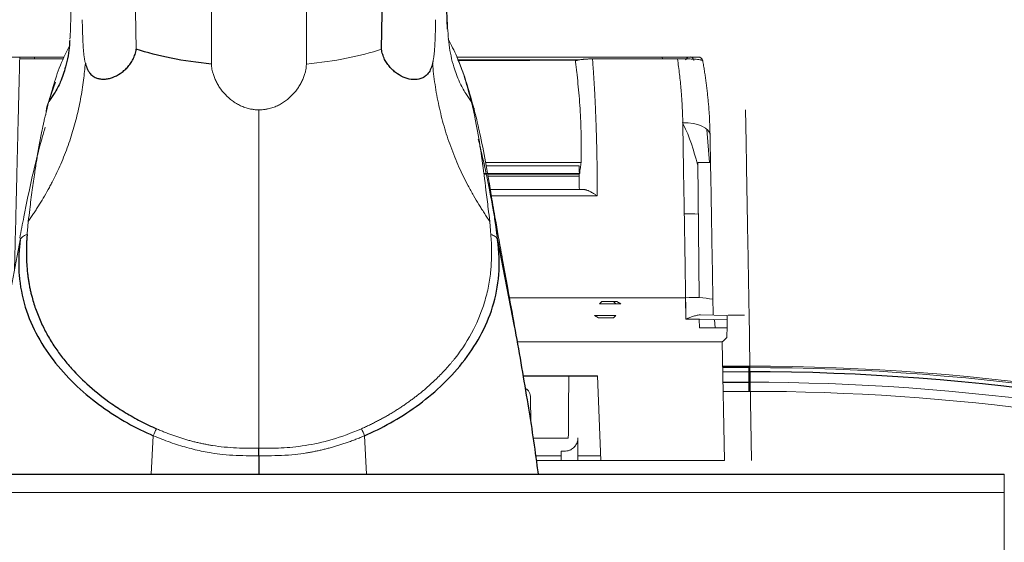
# Paper-space layout '_Bottom' of a CAD drawing. Header units: millimetres. Extents: x -1506 to 1507, y -634 to 605.
# Tile 12 of 33: x -976 to -868, y 335 to 392. Entities that reach past the tile are written whole.
import ezdxf

# ---------------------------------------------------------------- set-up
doc = ezdxf.new("R2010")
doc.units = ezdxf.units.MM

psp = doc.layouts.new('_Bottom')

# ---------------------------------------------------------------- linework, layer by layer
at = {"color": 144, "linetype": 'Continuous', "lineweight": 18}
for p, q in [((-976.3, 388.3), (-971.43, 388.3)), ((-971.5, 388.1), (-976.3, 388.1)), ((-976.27, 388.3), (-976.27, 388.1)), ((-974.71, 388.1), (-974.65, 388.3)), ((-928.13, 387.99), (-914.71, 387.99)), ((-913.33, 388.3), (-903.99, 388.3)), ((-903.99, 388.1), (-913.33, 388.1)), ((-905.63, 388.1), (-905.69, 388.3)), ((-902.84, 388.3), (-903.12, 387.99)), ((-972.37, 385.54), (-973.28, 382.95)), ((-973.36, 382.7), (-973.41, 381.96)), ((-900.76, 380.34), (-900.46, 376.71)), ((-901.74, 376.71), (-901.61, 361.85)), ((-901.74, 376.71), (-900.36, 376.71)), ((-925.27, 375.5), (-914.74, 375.5)), ((-925.01, 375.42), (-925.27, 375.42)), ((-914.79, 375.42), (-924.86, 375.42)), ((-914.79, 375.22), (-924.83, 375.22)), ((-924.68, 373.75), (-914.32, 373.75)), ((-912.81, 373.05), (-924.55, 373.05)), ((-976.24, 368.23), (-978.46, 356.52)), ((-903.1, 361.86), (-922.46, 361.86)), ((-903.1, 361.86), (-903.06, 359.52)), ((-912.3, 361.45), (-912.57, 361.2)), ((-912.57, 361.2), (-910.22, 361.2)), ((-912.3, 361.45), (-910.65, 361.45)), ((-911.03, 361.45), (-910.76, 361.2)), ((-910.22, 361.2), (-910.65, 361.45)), ((-913.12, 359.9), (-912.68, 359.65)), ((-910.76, 359.9), (-913.12, 359.9)), ((-911.03, 359.65), (-912.68, 359.65)), ((-911.03, 359.65), (-910.76, 359.9)), ((-898.52, 359.45), (-903.06, 359.53)), ((-903.06, 359.52), (-901.59, 359.5)), ((-901.59, 359.5), (-901.58, 358.55)), ((-901.45, 359.97), (-898.51, 359.92)), ((-899.85, 358.55), (-899.93, 359.47)), ((-897.88, 359.95), (-896.61, 359.95)), ((-898.54, 358.55), (-901.58, 358.55)), ((-921.58, 357), (-899.07, 357)), ((-898.84, 344), (-899.07, 357)), ((-896.07, 356.98), (-895.84, 344)), ((-896.16, 354.35), (-899.02, 354.35)), ((-912.79, 353.3), (-912.4, 344)), ((-896.16, 353.73), (-899.01, 353.73)), ((-920.1, 348.06), (-920.15, 351.02)), ((-896.16, 351.58), (-898.97, 351.58)), ((-961.61, 346.71), (-961.83, 342.5)), ((-938.39, 346.71), (-938.17, 342.5)), ((-919.85, 346.45), (-915.99, 346.45)), ((-914.93, 346.49), (-914.94, 345)), ((-916.77, 344.5), (-919.59, 344.5)), ((-916.76, 344), (-916.77, 345)), ((-912.42, 344.5), (-914.99, 344.5)), ((-916.76, 344), (-919.48, 344)), ((-914.95, 344), (-898.84, 344)), ((-868.07, 325.49), (-868.07, 342.5)), ((-868.07, 340.47), (-1008.07, 340.47))]:
    psp.add_line(p, q, dxfattribs=at)
at = {"color": 7, "linetype": 'Continuous', "lineweight": 25}
for p, q in [((-926.39, 382.7), (-926.35, 382.07)), ((-923.76, 368.23), (-921.95, 358.72)), ((-896.16, 354.19), (-899.02, 354.19)), ((-896.16, 354.35), (-896.16, 351.58)), ((-920.93, 353.3), (-912.79, 353.3)), ((-898.99, 352.58), (-896.16, 352.58)), ((-950, 344.49), (-950, 345.32)), ((-950, 344.49), (-950, 342.5)), ((-1008.07, 342.5), (-868.07, 342.5))]:
    psp.add_line(p, q, dxfattribs=at)
at = {"color": 144, "linetype": 'Continuous', "lineweight": 18, "flags": 128}
for points in [[(-963.48, 389.16), (-964.13, 424.86), (-964.63, 452.91)], [(-955.22, 387.52), (-955.16, 422.18), (-955.11, 449.41)], [(-944.78, 387.52), (-944.84, 422.18), (-944.89, 449.41)], [(-903.41, 381.07), (-902.83, 381.06), (-902.27, 380.99), (-901.75, 380.87), (-901.3, 380.71), (-900.93, 380.5), (-900.65, 380.27), (-900.47, 380.02), (-900.41, 379.76)]]:
    psp.add_lwpolyline(points, dxfattribs=at)
at = {"color": 7, "linetype": 'Continuous', "lineweight": 25, "flags": 128}
for points in [[(-936.52, 389.16), (-935.87, 424.86), (-935.37, 452.91)], [(-923.77, 368.24), (-923.76, 368.24), (-923.76, 368.23)]]:
    psp.add_lwpolyline(points, dxfattribs=at)
at = {"color": 144, "linetype": 'Continuous', "lineweight": 18}
for centre, radius, start, end in [((-902.63, 387.84), 0.463, 11.8756, 88.0083), ((-901.71, 387.8), 0.5, 10.3764, 90), ((-902.86, 350.89), 20.19, 86.6821, 91.1254), ((-902.17, 351.29), 10.6, 78.7413, 95.026), ((-896.16, 105), 249.35, 72.3275, 90), ((-896.16, 105), 249.19, 72.4365, 90), ((-896.16, 105), 247.58, 73.6901, 90), ((-896.16, 105), 246.58, 74.517, 90)]:
    psp.add_arc(centre, radius, start, end, dxfattribs=at)
at = {"color": 7, "linetype": 'Continuous', "lineweight": 25}
psp.add_arc((-896.16, 105), 248.73, 72.7516, 90, dxfattribs=at)
for points, knots in [([(-932.75, 513.26), (-932.77, 515.3), (-932.82, 519.14), (-933.15, 524.28), (-933.57, 528.57), (-934.04, 532.05), (-934.48, 534.79), (-934.89, 537.03), (-935.52, 540.13), (-936.55, 544.37), (-937.87, 548.68), (-939.04, 551.96), (-939.88, 554.12), (-940.68, 556.03), (-941.49, 557.83), (-942.4, 559.74), (-943.51, 561.91), (-944.8, 564.22), (-946.11, 566.39), (-947.33, 568.27), (-948.54, 570.02), (-949.86, 571.82), (-951.37, 573.76), (-952.92, 575.59), (-954.31, 577.13), (-955.37, 578.25), (-956.3, 579.2), (-957.28, 580.17), (-958.52, 581.34), (-960.12, 582.77), (-961.92, 584.28), (-963.78, 585.74), (-965.59, 587.08), (-967.52, 588.42), (-969.8, 589.89), (-972.2, 591.32), (-974.53, 592.6), (-976.73, 593.73), (-979.11, 594.86), (-981.71, 596), (-984.31, 597.04), (-986.81, 597.95), (-989.39, 598.83), (-992.32, 599.73), (-995.49, 600.6), (-998.57, 601.34), (-1001.56, 601.98), (-1004.42, 602.53), (-1007.32, 603.01), (-1010.07, 603.4), (-1012.88, 603.75), (-1015.78, 604.05), (-1018.89, 604.32), (-1022.36, 604.54), (-1026.34, 604.71), (-1030.69, 604.8), (-1035.37, 604.78), (-1040.29, 604.66), (-1045.48, 604.4), (-1050.7, 604.03), (-1055.67, 603.58), (-1060.24, 603.09), (-1064.14, 602.61), (-1067.43, 602.17), (-1070.24, 601.76), (-1072.84, 601.37), (-1075.33, 600.97), (-1077.75, 600.58), (-1080.32, 600.13), (-1083.32, 599.59), (-1087.01, 598.9), (-1091.36, 598.03), (-1096.14, 597.03), (-1102.51, 595.62), (-1110.08, 593.83), (-1117.97, 591.83), (-1124.51, 590.07), (-1129.71, 588.63), (-1134.33, 587.31), (-1138.32, 586.15), (-1141.63, 585.16), (-1144.77, 584.21), (-1148.22, 583.15), (-1152.52, 581.81), (-1157.43, 580.24), (-1162.65, 578.54), (-1167.89, 576.79), (-1173.68, 574.83), (-1180.01, 572.63), (-1186.86, 570.21), (-1193.41, 567.84), (-1199.41, 565.63), (-1204.66, 563.67), (-1209.13, 561.98), (-1213.05, 560.49), (-1216.97, 558.98), (-1221.49, 557.23), (-1226.55, 555.24), (-1232.02, 553.07), (-1237.58, 550.85), (-1243.34, 548.52), (-1249.06, 546.18), (-1254.66, 543.88), (-1261.33, 541.11), (-1269.03, 537.89), (-1277.72, 534.21), (-1286.2, 530.59), (-1294.66, 526.96), (-1303.23, 523.25), (-1310.92, 519.92), (-1317.66, 517), (-1323.45, 514.48), (-1329.22, 511.99), (-1334.92, 509.53), (-1340.52, 507.13), (-1346.04, 504.77), (-1351.46, 502.46), (-1356.72, 500.23), (-1362.57, 497.76), (-1368.67, 495.2), (-1374.75, 492.66), (-1380.14, 490.42), (-1385.03, 488.39), (-1389.44, 486.57), (-1393.38, 484.94), (-1396.81, 483.53), (-1399.78, 482.3), (-1402.36, 481.23), (-1404.65, 480.28), (-1407.37, 479.15), (-1410.44, 477.87), (-1413.73, 476.47), (-1416.46, 475.29), (-1418.74, 474.28), (-1420.59, 473.43), (-1422.24, 472.66), (-1423.51, 472.04), (-1424.48, 471.54), (-1425.22, 471.15), (-1425.9, 470.78), (-1426.54, 470.42), (-1427.05, 470.11), (-1427.67, 469.73), (-1428.35, 469.3), (-1429.16, 468.75), (-1430.08, 468.06), (-1431.09, 467.23), (-1432.16, 466.23), (-1433.09, 465.24), (-1433.86, 464.29), (-1434.49, 463.43), (-1435.07, 462.53), (-1435.59, 461.61), (-1436.15, 460.48), (-1436.69, 459.11), (-1437.09, 457.79), (-1437.37, 456.57), (-1437.54, 455.49), (-1437.63, 454.59), (-1437.67, 453.83), (-1437.68, 453.17), (-1437.66, 452.27), (-1437.58, 451.11), (-1437.38, 449.87), (-1437.16, 448.9), (-1436.94, 448.09), (-1436.63, 447.13), (-1436.17, 445.96), (-1435.7, 444.99), (-1435.29, 444.25), (-1435.08, 443.89), (-1434.84, 443.51), (-1434.52, 443.03), (-1434.11, 442.45), (-1433.53, 441.7), (-1432.77, 440.85), (-1431.97, 440.06), (-1431.18, 439.36), (-1430.42, 438.76), (-1429.37, 438.02), (-1428.27, 437.36), (-1427.16, 436.79), (-1425.92, 436.24), (-1424.71, 435.79), (-1423.59, 435.43), (-1422.61, 435.16), (-1421.78, 434.96), (-1421.15, 434.82), (-1420.72, 434.73), (-1420.23, 434.64), (-1419.65, 434.53), (-1418.98, 434.42), (-1418.26, 434.3), (-1417.48, 434.18), (-1416.66, 434.07), (-1415.77, 433.95), (-1414.83, 433.82), (-1413.81, 433.69), (-1412.71, 433.55), (-1411.51, 433.4), (-1410.25, 433.24), (-1408.93, 433.07), (-1407.61, 432.89), (-1406.28, 432.71), (-1404.97, 432.52), (-1403.6, 432.31), (-1402.18, 432.09), (-1400.72, 431.85), (-1399.31, 431.6), (-1397.95, 431.35), (-1396.64, 431.1), (-1395.41, 430.85), (-1394.27, 430.62), (-1393.21, 430.39), (-1392.22, 430.16), (-1391.29, 429.95), (-1389.78, 429.59), (-1387.64, 429.05), (-1385.55, 428.47), (-1384.19, 428.07), (-1383.56, 427.88), (-1382.93, 427.69), (-1382.31, 427.5), (-1381.66, 427.29), (-1380.97, 427.07), (-1380.22, 426.82), (-1379.38, 426.54), (-1378.46, 426.22), (-1377.45, 425.85), (-1376.37, 425.45), (-1375.24, 425.02), (-1374.12, 424.58), (-1372.93, 424.09), (-1371.68, 423.56), (-1370.4, 423), (-1369.22, 422.46), (-1368.06, 421.91), (-1366.89, 421.34), (-1365.69, 420.73), (-1364.53, 420.12), (-1363.4, 419.51), (-1362.27, 418.88), (-1361.26, 418.3), (-1360.33, 417.75), (-1359.49, 417.24), (-1358.62, 416.69), (-1357.72, 416.11), (-1356.75, 415.47), (-1355.69, 414.76), (-1354.62, 414.01), (-1353.55, 413.24), (-1352.5, 412.45), (-1351.39, 411.6), (-1350.23, 410.67), (-1349.08, 409.71), (-1347.98, 408.77), (-1346.97, 407.88), (-1346.03, 407.02), (-1345.01, 406.06), (-1343.88, 404.96), (-1342.6, 403.66), (-1341.29, 402.27), (-1339.97, 400.8), (-1338.66, 399.29), (-1337.42, 397.77), (-1336.25, 396.29), (-1335.17, 394.85), (-1334.13, 393.42), (-1333.11, 391.95), (-1332.06, 390.37), (-1331.06, 388.79), (-1330.07, 387.19), (-1329.12, 385.57), (-1328.17, 383.86), (-1327.23, 382.11), (-1326.34, 380.36), (-1325.46, 378.56), (-1324.65, 376.82), (-1323.88, 375.09), (-1323.15, 373.4), (-1322.42, 371.61), (-1321.74, 369.85), (-1321.12, 368.19), (-1320.57, 366.66), (-1320, 364.99), (-1319.35, 363.02), (-1318.59, 360.58), (-1317.8, 357.82), (-1316.87, 354.33), (-1315.83, 349.97), (-1314.73, 344.63), (-1313.92, 339.95), (-1313.38, 336.24), (-1313.04, 333.74), (-1312.72, 331.15), (-1312.43, 328.62), (-1312.2, 326.32), (-1312.01, 324.36), (-1311.85, 322.62), (-1311.7, 320.85), (-1311.55, 318.89), (-1311.38, 316.58), (-1311.2, 313.92), (-1311, 310.63), (-1310.78, 306.59), (-1310.55, 301.68), (-1310.34, 296.07), (-1310.14, 289.71), (-1309.96, 282.5), (-1309.81, 274.71), (-1309.74, 269.18), (-1309.71, 266.48)], [0, 0, 0, 0, 0.002924, 0.005479, 0.00767, 0.009496, 0.010959, 0.012081, 0.013131, 0.016043, 0.01923, 0.020681, 0.022023, 0.023234, 0.024311, 0.025482, 0.026967, 0.028655, 0.030283, 0.031619, 0.03281, 0.03419, 0.035771, 0.037434, 0.038767, 0.039735, 0.04041, 0.041303, 0.042417, 0.043736, 0.045525, 0.047068, 0.048407, 0.049941, 0.051753, 0.053854, 0.05555, 0.05709, 0.058839, 0.060899, 0.062881, 0.064543, 0.06627, 0.068414, 0.070797, 0.072948, 0.074846, 0.076998, 0.07884, 0.080754, 0.082578, 0.084512, 0.086557, 0.088782, 0.091381, 0.094368, 0.097237, 0.100393, 0.103714, 0.107, 0.110159, 0.112958, 0.115382, 0.117275, 0.118899, 0.120443, 0.121926, 0.12335, 0.124725, 0.126484, 0.128641, 0.131193, 0.134069, 0.136889, 0.142096, 0.146862, 0.149998, 0.152835, 0.155311, 0.157431, 0.159201, 0.160576, 0.162392, 0.164641, 0.167294, 0.170004, 0.172654, 0.175244, 0.178706, 0.182054, 0.185278, 0.188177, 0.190601, 0.192673, 0.194406, 0.19601, 0.198057, 0.200563, 0.202835, 0.205349, 0.207876, 0.210317, 0.212673, 0.214948, 0.218643, 0.222119, 0.225415, 0.22871, 0.232036, 0.235402, 0.237679, 0.239994, 0.242359, 0.244795, 0.247324, 0.24997, 0.25276, 0.25572, 0.258782, 0.263426, 0.268117, 0.272825, 0.277514, 0.282488, 0.287343, 0.292029, 0.296498, 0.300706, 0.304634, 0.30857, 0.316086, 0.323993, 0.332287, 0.33876, 0.345437, 0.351968, 0.358153, 0.361848, 0.365384, 0.368754, 0.371951, 0.375009, 0.377157, 0.379642, 0.382471, 0.385651, 0.389191, 0.393099, 0.397383, 0.400368, 0.403026, 0.405352, 0.407343, 0.408995, 0.411247, 0.413227, 0.41494, 0.416639, 0.41795, 0.418881, 0.419682, 0.420449, 0.422214, 0.423763, 0.424456, 0.425113, 0.426037, 0.427338, 0.429025, 0.429411, 0.429814, 0.430234, 0.430703, 0.431442, 0.433066, 0.434871, 0.436694, 0.438536, 0.440395, 0.442273, 0.446773, 0.451224, 0.456171, 0.460725, 0.464877, 0.468872, 0.472391, 0.475427, 0.478089, 0.480855, 0.485094, 0.489668, 0.49458, 0.499835, 0.505436, 0.511276, 0.517457, 0.523981, 0.53085, 0.538217, 0.545911, 0.553507, 0.560876, 0.568012, 0.574911, 0.581569, 0.589027, 0.596148, 0.602928, 0.609363, 0.615451, 0.62119, 0.626281, 0.63106, 0.635525, 0.639678, 0.643593, 0.655918, 0.6681, 0.670814, 0.67352, 0.676218, 0.678907, 0.68159, 0.684474, 0.687715, 0.691313, 0.695266, 0.69957, 0.704223, 0.709133, 0.713851, 0.718318, 0.724051, 0.729315, 0.734114, 0.738452, 0.743433, 0.748264, 0.752943, 0.757473, 0.761883, 0.766492, 0.769756, 0.773145, 0.776659, 0.780295, 0.784144, 0.788398, 0.793053, 0.796978, 0.80114, 0.805532, 0.81015, 0.814808, 0.819093, 0.823089, 0.826801, 0.83027, 0.835248, 0.84032, 0.84548, 0.850722, 0.855841, 0.86078, 0.865374, 0.869633, 0.873675, 0.877709, 0.881747, 0.886043, 0.889662, 0.893486, 0.897424, 0.901201, 0.904797, 0.908235, 0.911887, 0.914698, 0.917672, 0.920781, 0.923692, 0.9263, 0.928614, 0.930699, 0.933756, 0.937105, 0.94071, 0.94452, 0.949876, 0.955468, 0.960976, 0.963092, 0.965183, 0.967253, 0.96928, 0.970975, 0.972263, 0.973369, 0.974417, 0.975625, 0.97699, 0.978513, 0.980192, 0.982416, 0.984871, 0.98752, 0.990373, 0.993455, 0.996801, 1, 1, 1, 1]), ([(-929.26, 391.35), (-929.29, 391.92), (-929.35, 393.08), (-929.34, 394.27), (-929.33, 394.87)], [0, 0, 0, 0, 0.489587, 1, 1, 1, 1]), ([(-970.8, 390.11), (-970.81, 389.95), (-970.86, 388.98), (-971.15, 387.44), (-971.74, 385.66), (-972.39, 384.4), (-972.89, 383.71), (-973.09, 383.42)], [0, 0, 0, 0, 0.07013, 0.420784, 0.66679, 0.86124, 1, 1, 1, 1]), ([(-969.08, 387.64), (-969.07, 387.6), (-969.05, 387.51), (-969.01, 387.39), (-968.97, 387.27), (-968.93, 387.16), (-968.89, 387.05), (-968.84, 386.94), (-968.79, 386.84), (-968.73, 386.75), (-968.67, 386.65), (-968.61, 386.56), (-968.46, 386.38), (-968.2, 386.15), (-967.82, 385.97), (-967.41, 385.88), (-966.98, 385.86), (-966.54, 385.92), (-965.95, 386.09), (-965.37, 386.39), (-964.83, 386.8), (-964.45, 387.16), (-964.11, 387.58), (-963.87, 387.98), (-963.71, 388.32), (-963.61, 388.59), (-963.53, 388.87), (-963.49, 389.06), (-963.48, 389.16)], [0, 0, 0, 0, 0.01009, 0.020255, 0.030548, 0.041019, 0.051714, 0.062678, 0.073952, 0.085573, 0.097576, 0.109993, 0.122851, 0.180409, 0.245925, 0.305761, 0.369329, 0.430973, 0.493582, 0.618357, 0.682003, 0.74425, 0.80896, 0.871348, 0.904722, 0.937227, 0.968954, 1, 1, 1, 1]), ([(-955.22, 387.52), (-956.76, 387.67), (-958.25, 387.89), (-961.02, 388.44), (-962.31, 388.78), (-963.48, 389.16)], [0, 0, 0, 0, 0.5, 0.5, 1, 1, 1, 1]), ([(-930.92, 387.57), (-930.92, 387.55), (-930.93, 387.51), (-930.95, 387.45), (-930.98, 387.34), (-931.05, 387.14), (-931.2, 386.78), (-931.45, 386.41), (-931.81, 386.1), (-932.32, 385.85), (-933.03, 385.78), (-933.92, 385.97), (-934.65, 386.35), (-935.19, 386.76), (-935.57, 387.14), (-935.91, 387.56), (-936.15, 387.96), (-936.3, 388.31), (-936.4, 388.59), (-936.48, 388.87), (-936.51, 389.06), (-936.52, 389.16)], [0, 0, 0, 0, 0.003887, 0.0088, 0.015393, 0.030758, 0.061427, 0.122678, 0.180043, 0.245952, 0.369175, 0.493172, 0.618114, 0.681807, 0.744089, 0.808859, 0.871236, 0.904777, 0.93735, 0.969056, 1, 1, 1, 1]), ([(-976.24, 368.23), (-976.24, 368.21), (-976.24, 368.19), (-976.25, 368.14), (-976.25, 368.11), (-976.26, 368.05), (-976.27, 368.01), (-976.28, 367.88), (-976.31, 367.63), (-976.33, 367.39), (-976.37, 366.9), (-976.39, 366.57), (-976.42, 365.61), (-976.41, 364.98), (-976.26, 363.14), (-976.03, 361.97), (-974.98, 358.58), (-973.81, 356.52), (-970.89, 352.85), (-969.13, 351.26), (-966.36, 349.25), (-965.41, 348.65), (-963.51, 347.58), (-962.55, 347.11), (-961.61, 346.71)], [0, 0, 0, 0, 0.001953, 0.001953, 0.003906, 0.003906, 0.007813, 0.007813, 0.015625, 0.03125, 0.03125, 0.0625, 0.0625, 0.125, 0.125, 0.25, 0.25, 0.5, 0.5, 0.75, 0.75, 0.875, 0.875, 1, 1, 1, 1]), ([(-975.48, 368.8), (-975.48, 368.76), (-975.49, 368.72), (-975.49, 368.63), (-975.5, 368.6), (-975.51, 368.48), (-975.51, 368.4), (-975.53, 368.16), (-975.54, 368), (-975.56, 367.52), (-975.56, 367.21), (-975.57, 366.28), (-975.54, 365.67), (-975.49, 365.07)], [0, 0, 0, 0, 0.03125, 0.03125, 0.0625, 0.0625, 0.125, 0.125, 0.25, 0.25, 0.5, 0.5, 1, 1, 1, 1]), ([(-938.39, 346.71), (-936.51, 347.52), (-934.56, 348.59), (-930.86, 351.26), (-929.11, 352.86), (-926.18, 356.54), (-925.01, 358.6), (-923.97, 361.99), (-923.74, 363.17), (-923.54, 365.63), (-923.58, 366.91), (-923.77, 368.24)], [0, 0, 0, 0, 0.25, 0.25, 0.5, 0.5, 0.75, 0.75, 0.875, 0.875, 1, 1, 1, 1]), ([(-975.49, 365.07), (-975.48, 364.92), (-975.45, 364.61), (-975.39, 364.16), (-975.32, 363.71), (-975.25, 363.26), (-975.16, 362.81), (-975.06, 362.36), (-974.86, 361.58), (-974.51, 360.46), (-973.93, 359.06), (-973.24, 357.7), (-972.46, 356.45), (-971.58, 355.24), (-970.36, 353.78), (-968.6, 352.05), (-966.81, 350.64), (-965.43, 349.71), (-964.66, 349.23), (-963.85, 348.76), (-963.01, 348.3), (-962.15, 347.87), (-961.56, 347.6), (-961.26, 347.47)], [0, 0, 0, 0, 0.0204463, 0.0408977, 0.0613545, 0.0818171, 0.1022852, 0.1227579, 0.1432348, 0.2100344, 0.2801296, 0.3435905, 0.4093787, 0.4709078, 0.5361405, 0.6500318, 0.7778935, 0.8134328, 0.8497427, 0.8866969, 0.9241576, 0.9619772, 1, 1, 1, 1]), ([(-919.27, 342.5), (-919.32, 342.81), (-919.67, 345.52), (-920.51, 350.96), (-921.41, 356.07), (-921.89, 358.78)], [0, 0, 0, 0, 0.056198, 0.499863, 1, 1, 1, 1])]:
    psp.add_open_spline(points, degree=3, knots=knots, dxfattribs=at)
at = {"color": 144, "linetype": 'Continuous', "lineweight": 18}
for points, knots in [([(-970.67, 394.89), (-970.66, 394.1), (-970.66, 392.54), (-970.73, 391), (-970.77, 390.25)], [0, 0, 0, 0, 0.508026, 1, 1, 1, 1]), ([(-969.08, 387.64), (-969.09, 387.68), (-969.11, 387.75), (-969.13, 387.87), (-969.16, 387.99), (-969.18, 388.12), (-969.2, 388.25), (-969.22, 388.39), (-969.24, 388.53), (-969.25, 388.67), (-969.27, 388.82), (-969.3, 389.13), (-969.33, 389.61), (-969.36, 390.21), (-969.38, 390.81), (-969.4, 391.36), (-969.41, 391.9), (-969.42, 392.23), (-969.42, 392.4)], [0, 0, 0, 0, 0.021997, 0.044352, 0.067182, 0.090594, 0.114689, 0.139559, 0.165288, 0.191953, 0.219626, 0.248371, 0.364852, 0.4983, 0.6188, 0.748355, 0.872955, 1, 1, 1, 1]), ([(-930.92, 387.57), (-930.91, 387.6), (-930.89, 387.67), (-930.87, 387.77), (-930.85, 387.88), (-930.83, 387.99), (-930.81, 388.11), (-930.78, 388.3), (-930.74, 388.57), (-930.7, 389.02), (-930.66, 389.57), (-930.62, 390.41), (-930.6, 391.1), (-930.59, 391.63), (-930.59, 391.9), (-930.58, 392.15), (-930.58, 392.32), (-930.58, 392.4)], [0, 0, 0, 0, 0.019644, 0.039514, 0.059708, 0.08032, 0.101437, 0.123142, 0.182612, 0.247077, 0.364495, 0.497024, 0.747812, 0.810416, 0.873768, 0.936758, 1, 1, 1, 1]), ([(-929.29, 392.12), (-929.25, 391.29), (-929.15, 389.64), (-928.7, 387.44), (-928.04, 385.66), (-927.36, 384.4), (-926.86, 383.71), (-926.66, 383.42)], [0, 0, 0, 0, 0.277816, 0.549943, 0.74123, 0.892378, 1, 1, 1, 1]), ([(-926.66, 383.42), (-927.1, 385.09), (-927.72, 387.42), (-928.87, 389.64), (-929.2, 390.28)], [0, 0, 0, 0, 0.712529, 1, 1, 1, 1]), ([(-970.86, 389.44), (-971.06, 389.06), (-972.06, 387.11), (-972.63, 385.06), (-973.09, 383.42)], [0, 0, 0, 0, 0.196923, 1, 1, 1, 1]), ([(-936.52, 389.16), (-937.69, 388.78), (-938.98, 388.44), (-941.75, 387.89), (-943.24, 387.67), (-944.78, 387.52)], [0, 0, 0, 0, 0.5, 0.5, 1, 1, 1, 1]), ([(-978.76, 388.3), (-978.76, 388.3), (-978.71, 388.3), (-978.56, 388.3), (-978.49, 388.3), (-978.34, 388.3), (-978.25, 388.3), (-978.04, 388.3), (-977.92, 388.3), (-977.65, 388.3), (-977.5, 388.3), (-977.19, 388.3), (-977.02, 388.3), (-976.66, 388.3), (-976.48, 388.3), (-976.3, 388.3)], [0, 0, 0, 0, 0.25, 0.25, 0.375, 0.375, 0.5, 0.5, 0.625, 0.625, 0.75, 0.75, 0.875, 0.875, 1, 1, 1, 1]), ([(-976.3, 388.1), (-976.31, 387.51), (-976.34, 386.3), (-976.39, 384.4), (-976.44, 382.39), (-976.49, 380.26), (-976.55, 378.01), (-976.61, 375.22), (-976.7, 371.63), (-976.79, 368.03), (-976.85, 365.69), (-976.87, 364.91)], [0, 0, 0, 0, 0.086696, 0.176109, 0.26824, 0.363089, 0.460656, 0.56094, 0.720713, 0.907651, 1, 1, 1, 1]), ([(-950, 382.49), (-950.07, 382.49), (-950.21, 382.5), (-950.42, 382.51), (-950.62, 382.54), (-950.83, 382.57), (-951.14, 382.63), (-951.54, 382.75), (-952.02, 382.95), (-952.49, 383.19), (-953.07, 383.58), (-953.72, 384.16), (-954.25, 384.82), (-954.59, 385.39), (-954.81, 385.82), (-954.98, 386.26), (-955.1, 386.64), (-955.17, 386.97), (-955.21, 387.25), (-955.22, 387.43), (-955.22, 387.52)], [0, 0, 0, 0, 0.023807, 0.047624, 0.071516, 0.095549, 0.119785, 0.179859, 0.240517, 0.301363, 0.362901, 0.48707, 0.613133, 0.676549, 0.740968, 0.805137, 0.870075, 0.913261, 0.956491, 1, 1, 1, 1]), ([(-944.78, 387.52), (-944.78, 387.47), (-944.79, 387.36), (-944.8, 387.2), (-944.82, 387.03), (-944.86, 386.86), (-944.91, 386.6), (-945.01, 386.26), (-945.18, 385.82), (-945.4, 385.39), (-945.74, 384.82), (-946.27, 384.16), (-946.92, 383.57), (-947.51, 383.19), (-947.97, 382.94), (-948.46, 382.75), (-948.91, 382.62), (-949.31, 382.54), (-949.65, 382.5), (-949.88, 382.5), (-950, 382.49)], [0, 0, 0, 0, 0.026167, 0.052195, 0.078135, 0.104039, 0.129958, 0.194903, 0.259079, 0.323487, 0.386912, 0.512969, 0.637135, 0.698659, 0.759517, 0.820162, 0.880242, 0.920504, 0.960323, 1, 1, 1, 1]), ([(-930.92, 387.57), (-930.85, 386.83), (-930.76, 386.07), (-930.53, 384.51), (-930.38, 383.72), (-930.05, 382.19), (-929.87, 381.44), (-929.44, 379.97), (-929.2, 379.23), (-928.78, 378.08), (-928.63, 377.69), (-928.33, 376.93), (-928.17, 376.57), (-927.85, 375.86), (-927.69, 375.52), (-927.36, 374.85), (-927.19, 374.51), (-926.82, 373.81), (-926.62, 373.44), (-926.22, 372.75), (-926.03, 372.43), (-925.74, 371.96), (-925.65, 371.81), (-925.46, 371.51), (-925.35, 371.35), (-925.15, 371.02), (-925.04, 370.86), (-924.83, 370.55), (-924.73, 370.39), (-924.63, 370.25)], [0, 0, 0, 0, 0.125, 0.125, 0.25, 0.25, 0.375, 0.375, 0.5, 0.5, 0.5625, 0.5625, 0.625, 0.625, 0.6875, 0.6875, 0.75, 0.75, 0.8125, 0.8125, 0.875, 0.875, 0.90625, 0.90625, 0.9375, 0.9375, 0.96875, 0.96875, 1, 1, 1, 1]), ([(-928.29, 388.3), (-927.79, 388.3), (-923.27, 388.3), (-918.84, 388.3), (-914.89, 388.3)], [0, 0, 0, 0, 0.109804, 1, 1, 1, 1]), ([(-926.46, 382.95), (-926.92, 384.63), (-927.39, 386.35), (-928.13, 387.96), (-928.15, 387.99)], [0, 0, 0, 0, 0.9758098, 1, 1, 1, 1]), ([(-915.22, 387.94), (-918.17, 387.94), (-922.44, 387.93), (-926.78, 387.93), (-928.12, 387.93)], [0, 0, 0, 0, 0.692237, 1, 1, 1, 1]), ([(-913.33, 388.1), (-913.37, 388.1), (-913.46, 388.1), (-913.59, 388.09), (-913.72, 388.09), (-913.85, 388.08), (-913.98, 388.08), (-914.12, 388.07), (-914.24, 388.06), (-914.37, 388.04), (-914.53, 388.03), (-914.72, 388), (-914.92, 387.97), (-915.09, 387.93), (-915.17, 387.91), (-915.22, 387.89)], [0, 0, 0, 0, 0.051338, 0.103818, 0.157424, 0.212128, 0.267887, 0.324647, 0.382347, 0.440916, 0.500281, 0.619769, 0.750338, 0.863716, 1, 1, 1, 1]), ([(-915.22, 387.89), (-915.22, 387.9), (-915.22, 387.92), (-915.22, 387.93), (-915.22, 387.94)], [0, 0, 0, 0, 0.503383, 1, 1, 1, 1]), ([(-914.57, 376.7), (-914.57, 376.93), (-914.56, 377.44), (-914.56, 378.21), (-914.57, 379), (-914.59, 380.49), (-914.68, 382.67), (-914.88, 384.94), (-915.04, 386.44), (-915.13, 387.2), (-915.18, 387.61), (-915.21, 387.81), (-915.22, 387.89)], [0, 0, 0, 0, 0.0536193, 0.1250151, 0.1874647, 0.2499417, 0.4998793, 0.7498561, 0.8748791, 0.937445, 0.9744705, 1, 1, 1, 1]), ([(-914.89, 388.3), (-914.87, 388.3), (-914.82, 388.3), (-914.67, 388.3), (-914.56, 388.3), (-914.29, 388.3), (-914.13, 388.3), (-913.85, 388.3), (-913.75, 388.3), (-913.54, 388.3), (-913.44, 388.3), (-913.33, 388.3)], [0, 0, 0, 0, 0.25, 0.25, 0.5, 0.5, 0.75, 0.75, 0.875, 0.875, 1, 1, 1, 1]), ([(-913.33, 388.1), (-913.32, 387.91), (-913.29, 387.52), (-913.25, 386.94), (-913.21, 386.36), (-913.17, 385.76), (-913.14, 385.17), (-913.1, 384.57), (-913.07, 383.96), (-913.04, 383.35), (-913.01, 382.73), (-912.99, 382.11), (-912.96, 381.49), (-912.94, 380.86), (-912.92, 380.23), (-912.9, 379.59), (-912.88, 378.95), (-912.87, 378.31), (-912.85, 377.66), (-912.84, 377.01), (-912.83, 376.36), (-912.82, 375.7), (-912.82, 375.04), (-912.81, 374.38), (-912.81, 373.71), (-912.81, 373.27), (-912.81, 373.05)], [0, 0, 0, 0, 0.042117, 0.084193, 0.126228, 0.168223, 0.210178, 0.252093, 0.293967, 0.335803, 0.377599, 0.419356, 0.461074, 0.502754, 0.544396, 0.585999, 0.627565, 0.669094, 0.710585, 0.752039, 0.793456, 0.834837, 0.876181, 0.91749, 0.958763, 1, 1, 1, 1]), ([(-903.99, 388.3), (-903.82, 388.3), (-903.65, 388.3), (-903.33, 388.3), (-903.17, 388.3), (-902.73, 388.3), (-902.48, 388.3), (-902.18, 388.3), (-902.1, 388.3), (-901.95, 388.3), (-901.89, 388.3), (-901.76, 388.3), (-901.71, 388.3), (-901.71, 388.3)], [0, 0, 0, 0, 0.125, 0.125, 0.25, 0.25, 0.5, 0.5, 0.625, 0.625, 0.75, 0.75, 1, 1, 1, 1]), ([(-903.41, 381.07), (-903.41, 381.25), (-903.42, 381.59), (-903.44, 382.11), (-903.46, 382.62), (-903.48, 383.14), (-903.52, 383.65), (-903.55, 384.17), (-903.6, 384.8), (-903.67, 385.54), (-903.76, 386.4), (-903.87, 387.25), (-903.95, 387.81), (-903.99, 388.1)], [0, 0, 0, 0, 0.06991, 0.140306, 0.211195, 0.28258, 0.354467, 0.42686, 0.499764, 0.621908, 0.745983, 0.872008, 1, 1, 1, 1]), ([(-901.22, 387.89), (-901.22, 387.9), (-901.23, 387.9), (-901.24, 387.92), (-901.25, 387.93), (-901.28, 387.94), (-901.33, 387.96), (-901.44, 387.99), (-901.63, 388.02), (-901.95, 388.05), (-902.36, 388.08), (-902.77, 388.09), (-903.13, 388.1), (-903.41, 388.1), (-903.7, 388.1), (-903.9, 388.1), (-903.99, 388.1)], [0, 0, 0, 0, 0.039018, 0.072952, 0.10157, 0.124686, 0.189633, 0.248645, 0.380533, 0.498583, 0.627662, 0.749131, 0.812152, 0.875067, 0.937729, 1, 1, 1, 1]), ([(-901.22, 387.89), (-901.19, 387.71), (-901.12, 387.34), (-901.03, 386.78), (-900.94, 386.22), (-900.86, 385.66), (-900.79, 385.09), (-900.72, 384.51), (-900.66, 383.93), (-900.6, 383.35), (-900.55, 382.76), (-900.51, 382.17), (-900.47, 381.57), (-900.45, 380.97), (-900.42, 380.37), (-900.42, 379.96), (-900.41, 379.76)], [0, 0, 0, 0, 0.072166, 0.144171, 0.216028, 0.287747, 0.359341, 0.430821, 0.502199, 0.573487, 0.644698, 0.715842, 0.786932, 0.857981, 0.928999, 1, 1, 1, 1]), ([(-969.28, 385.76), (-969.37, 385.07), (-969.48, 384.35), (-969.75, 382.96), (-969.9, 382.27), (-970.23, 380.93), (-970.42, 380.27), (-970.74, 379.27), (-970.85, 378.93), (-971.1, 378.24), (-971.23, 377.89), (-971.5, 377.2), (-971.64, 376.87), (-971.93, 376.22), (-972.07, 375.91), (-972.36, 375.29), (-972.51, 374.99), (-972.74, 374.53), (-972.83, 374.38), (-972.99, 374.06), (-973.08, 373.9), (-973.35, 373.42), (-973.53, 373.09), (-973.89, 372.49), (-974.06, 372.21), (-974.32, 371.8), (-974.41, 371.66), (-974.59, 371.38), (-974.69, 371.24), (-974.88, 370.95), (-974.98, 370.8), (-975.17, 370.52), (-975.27, 370.38), (-975.36, 370.25)], [0, 0, 0, 0, 0.125, 0.125, 0.25, 0.25, 0.375, 0.375, 0.4375, 0.4375, 0.5, 0.5, 0.5625, 0.5625, 0.625, 0.625, 0.6875, 0.6875, 0.71875, 0.71875, 0.75, 0.75, 0.8125, 0.8125, 0.875, 0.875, 0.90625, 0.90625, 0.9375, 0.9375, 0.96875, 0.96875, 1, 1, 1, 1]), ([(-973.16, 383.17), (-973.22, 382.95), (-973.32, 382.53), (-973.47, 381.94), (-973.59, 381.41), (-973.69, 380.94), (-973.78, 380.53), (-973.94, 379.78), (-974.16, 378.61), (-974.42, 377.09), (-974.67, 375.44), (-974.93, 373.62), (-975.16, 371.84), (-975.3, 370.69), (-975.36, 370.25)], [0, 0, 0, 0, 0.051402, 0.09812, 0.139993, 0.176881, 0.208667, 0.235251, 0.353424, 0.480251, 0.589261, 0.735692, 0.899637, 1, 1, 1, 1]), ([(-924.63, 370.25), (-924.68, 370.71), (-924.82, 371.85), (-925.09, 374.1), (-925.45, 376.95), (-925.82, 379.35), (-926.11, 380.91), (-926.28, 381.77), (-926.44, 382.53), (-926.56, 383.02), (-926.59, 383.17)], [0, 0, 0, 0, 0.105989, 0.263364, 0.517997, 0.764088, 0.820518, 0.883828, 0.965452, 1, 1, 1, 1]), ([(-950, 382.49), (-950, 381.92), (-950, 381.34), (-950, 380.13), (-950, 379.51), (-950, 377.58), (-950, 376.21), (-950, 374.14), (-950, 373.44), (-950, 372.05), (-950, 371.35), (-950, 369.94), (-950, 369.22), (-950, 367.75), (-950, 366.99), (-950, 365.4), (-950, 364.57), (-950, 362.95), (-950, 362.14), (-950, 360.56), (-950, 359.78), (-950, 358.55), (-950, 358.14), (-950, 357.27), (-950, 356.82), (-950, 355.9), (-950, 355.43), (-950, 354.51), (-950, 354.06), (-950, 353.18), (-950, 352.74), (-950, 351.88), (-950, 351.44), (-950, 350.53), (-950, 350.04), (-950, 349.06), (-950, 348.58), (-950, 347.63), (-950, 347.18), (-950, 346.48), (-950, 346.25), (-950, 345.78), (-950, 345.55), (-950, 345.32)], [0, 0, 0, 0, 0.0625, 0.0625, 0.125, 0.125, 0.25, 0.25, 0.3125, 0.3125, 0.375, 0.375, 0.4375, 0.4375, 0.5, 0.5, 0.5625, 0.5625, 0.625, 0.625, 0.6875, 0.6875, 0.71875, 0.71875, 0.75, 0.75, 0.78125, 0.78125, 0.8125, 0.8125, 0.84375, 0.84375, 0.875, 0.875, 0.90625, 0.90625, 0.9375, 0.9375, 0.96875, 0.96875, 0.984375, 0.984375, 1, 1, 1, 1]), ([(-926.39, 382.7), (-926.33, 382.46), (-926.19, 381.96), (-926.02, 381.25), (-925.84, 380.46), (-925.48, 378.86), (-925.1, 376.91), (-924.72, 374.72), (-924.46, 373.06), (-924.2, 371.37), (-924.05, 370.24), (-923.96, 369.65)], [0, 0, 0, 0, 0.053765, 0.11646, 0.162677, 0.235901, 0.483007, 0.61046, 0.738137, 0.863784, 1, 1, 1, 1]), ([(-896.51, 382.51), (-896.51, 382.51), (-896.5, 382.14), (-896.48, 380.67), (-896.46, 379.56), (-896.43, 378.1)], [0, 0, 0, 0, 0.5, 0.5, 1, 1, 1, 1]), ([(-901.78, 376.5), (-902.21, 378.01), (-902.67, 379.59), (-903.41, 381.03), (-903.44, 381.09)], [0, 0, 0, 0, 0.959301, 1, 1, 1, 1]), ([(-903.1, 361.86), (-903.1, 362.09), (-903.11, 362.56), (-903.12, 363.26), (-903.13, 363.95), (-903.14, 364.62), (-903.15, 365.29), (-903.16, 365.96), (-903.17, 366.61), (-903.18, 367.25), (-903.19, 367.88), (-903.2, 368.51), (-903.21, 369.12), (-903.22, 369.73), (-903.23, 370.32), (-903.24, 370.91), (-903.25, 371.49), (-903.26, 372.06), (-903.27, 372.61), (-903.28, 373.16), (-903.29, 373.7), (-903.3, 374.23), (-903.31, 374.75), (-903.32, 375.26), (-903.32, 375.77), (-903.33, 376.26), (-903.34, 376.74), (-903.35, 377.22), (-903.36, 377.68), (-903.36, 378.14), (-903.37, 378.58), (-903.38, 379.02), (-903.38, 379.45), (-903.39, 379.87), (-903.4, 380.28), (-903.4, 380.68), (-903.41, 380.94), (-903.41, 381.07)], [0, 0, 0, 0, 0.035232, 0.070072, 0.10452, 0.138576, 0.172241, 0.205514, 0.238395, 0.270884, 0.302981, 0.334687, 0.366001, 0.396923, 0.427453, 0.457592, 0.487339, 0.516694, 0.545657, 0.574228, 0.602408, 0.630196, 0.657592, 0.684596, 0.711209, 0.73743, 0.763259, 0.788696, 0.813741, 0.838395, 0.862657, 0.886527, 0.910005, 0.933091, 0.955786, 0.978089, 1, 1, 1, 1]), ([(-973.88, 379.29), (-974.23, 377.94), (-974.94, 375.24), (-975.69, 371.52), (-976.14, 369.19), (-976.28, 368.41)], [0, 0, 0, 0, 0.401521, 0.800404, 1, 1, 1, 1]), ([(-925.89, 379.29), (-925.57, 377.94), (-924.93, 375.24), (-924.26, 371.6), (-923.85, 369.36), (-923.72, 368.66)], [0, 0, 0, 0, 0.409673, 0.817118, 1, 1, 1, 1]), ([(-900.41, 379.76), (-900.36, 376.98), (-900.31, 374.02), (-900.21, 367.94), (-900.15, 364.81), (-900.1, 361.69)], [0, 0, 0, 0, 0.5, 0.5, 1, 1, 1, 1]), ([(-924.28, 371.68), (-924.5, 372.88), (-924.94, 375.27), (-925.45, 377.41), (-925.7, 378.48)], [0, 0, 0, 0, 0.501462, 1, 1, 1, 1]), ([(-896.43, 378.1), (-896.43, 378.02), (-896.43, 377.9), (-896.42, 377.57), (-896.42, 377.36), (-896.41, 376.88), (-896.41, 376.6), (-896.4, 376), (-896.39, 375.68), (-896.39, 375.35)], [0, 0, 0, 0, 0.25, 0.25, 0.5, 0.5, 0.75, 0.75, 1, 1, 1, 1]), ([(-925.08, 376.7), (-924.72, 376.7), (-923.47, 376.71), (-921.47, 376.71), (-919.1, 376.72), (-916.84, 376.73), (-915.34, 376.71), (-914.57, 376.7)], [0, 0, 0, 0, 0.101485, 0.352221, 0.567611, 0.777665, 1, 1, 1, 1]), ([(-914.57, 376.7), (-914.59, 376.62), (-914.63, 376.43), (-914.67, 376.14), (-914.71, 375.83), (-914.73, 375.61), (-914.74, 375.5)], [0, 0, 0, 0, 0.22498, 0.466654, 0.725006, 1, 1, 1, 1]), ([(-925, 376.35), (-924.48, 376.35), (-922.8, 376.35), (-920.24, 376.35), (-917.36, 376.35), (-915.64, 376.34), (-914.79, 376.34)], [0, 0, 0, 0, 0.151757, 0.489605, 0.749496, 1, 1, 1, 1]), ([(-921.89, 358.79), (-922.15, 360.16), (-922.59, 362.57), (-923.16, 365.71), (-923.59, 368.11), (-923.98, 370.33), (-924.35, 372.45), (-924.6, 373.96), (-924.7, 374.6)], [0, 0, 0, 0, 0.265741, 0.463325, 0.599864, 0.718421, 0.881155, 1, 1, 1, 1]), ([(-896.39, 375.35), (-896.35, 373.17), (-896.31, 370.92), (-896.23, 366.35), (-896.19, 364.03), (-896.15, 361.7)], [0, 0, 0, 0, 0.5, 0.5, 1, 1, 1, 1]), ([(-914.32, 373.75), (-914.3, 373.75), (-914.25, 373.75), (-914.17, 373.74), (-914.08, 373.72), (-913.96, 373.68), (-913.8, 373.62), (-913.62, 373.54), (-913.42, 373.43), (-913.2, 373.3), (-912.99, 373.17), (-912.85, 373.08), (-912.81, 373.05)], [0, 0, 0, 0, 0.057754, 0.118711, 0.182954, 0.250531, 0.367271, 0.49992, 0.609645, 0.749655, 0.909711, 1, 1, 1, 1]), ([(-975.36, 370.25), (-975.37, 370.1), (-975.4, 369.78), (-975.44, 369.3), (-975.47, 368.97), (-975.48, 368.8)], [0, 0, 0, 0, 0.323826, 0.656893, 1, 1, 1, 1]), ([(-924.55, 369.3), (-924.56, 369.46), (-924.59, 369.78), (-924.61, 370.09), (-924.63, 370.25)], [0, 0, 0, 0, 0.507709, 1, 1, 1, 1]), ([(-924.51, 368.81), (-924.51, 368.89), (-924.53, 369.05), (-924.54, 369.22), (-924.55, 369.3)], [0, 0, 0, 0, 0.5032656, 1, 1, 1, 1]), ([(-975.48, 368.8), (-975.68, 368.75), (-975.85, 368.66), (-976.1, 368.47), (-976.19, 368.36), (-976.24, 368.23)], [0, 0, 0, 0, 0.5, 0.5, 1, 1, 1, 1]), ([(-938.74, 347.47), (-938.59, 347.54), (-938.28, 347.67), (-937.83, 347.88), (-937.39, 348.1), (-936.95, 348.33), (-936.52, 348.56), (-936.09, 348.79), (-935.67, 349.04), (-935.26, 349.28), (-934.86, 349.53), (-934.47, 349.78), (-934.08, 350.04), (-933.71, 350.3), (-933.34, 350.56), (-932.98, 350.83), (-932.64, 351.09), (-932.3, 351.36), (-931.97, 351.62), (-931.66, 351.89), (-931.35, 352.16), (-931.05, 352.43), (-930.77, 352.69), (-930.49, 352.96), (-930.23, 353.22), (-929.97, 353.48), (-929.72, 353.74), (-929.49, 353.99), (-929.26, 354.25), (-929.04, 354.5), (-928.83, 354.74), (-928.63, 354.98), (-927.71, 356.14), (-926.38, 358.21), (-925.28, 360.92), (-924.74, 363.11), (-924.54, 364.52), (-924.46, 365.56), (-924.43, 366.3), (-924.42, 367.08), (-924.44, 367.93), (-924.49, 368.51), (-924.51, 368.81)], [0, 0, 0, 0, 0.016612, 0.033221, 0.049808, 0.066357, 0.082851, 0.099275, 0.115612, 0.131847, 0.147966, 0.163954, 0.179798, 0.195485, 0.211003, 0.22634, 0.241486, 0.256431, 0.271165, 0.285679, 0.299965, 0.314014, 0.327821, 0.341377, 0.354678, 0.367716, 0.380488, 0.392987, 0.405209, 0.417151, 0.428807, 0.440175, 0.45125, 0.589959, 0.711215, 0.781597, 0.848453, 0.87457, 0.902729, 0.932979, 0.96538, 1, 1, 1, 1]), ([(-924.51, 368.81), (-924.31, 368.75), (-924.15, 368.67), (-923.9, 368.48), (-923.81, 368.37), (-923.77, 368.24)], [0, 0, 0, 0, 0.5, 0.5, 1, 1, 1, 1]), ([(-896.15, 361.7), (-896.14, 361.44), (-896.14, 361.18), (-896.13, 360.7), (-896.13, 360.47), (-896.12, 360.28)], [0, 0, 0, 0, 0.5, 0.5, 1, 1, 1, 1]), ([(-903.06, 359.53), (-903.01, 359.54), (-902.92, 359.58), (-902.78, 359.63), (-902.62, 359.69), (-902.44, 359.76), (-902.23, 359.83), (-902.03, 359.89), (-901.82, 359.94), (-901.63, 359.97), (-901.51, 359.97), (-901.45, 359.97)], [0, 0, 0, 0, 0.08205, 0.165466, 0.250204, 0.374625, 0.499229, 0.63157, 0.74985, 0.881403, 1, 1, 1, 1]), ([(-898.51, 359.92), (-898.51, 359.92), (-898.51, 359.92), (-898.52, 359.91), (-898.52, 359.89), (-898.52, 359.85), (-898.52, 359.79), (-898.52, 359.72), (-898.52, 359.63), (-898.52, 359.54), (-898.52, 359.48), (-898.52, 359.45)], [0, 0, 0, 0, 0.082687, 0.165795, 0.250663, 0.374346, 0.499882, 0.622558, 0.749297, 0.8745, 1, 1, 1, 1]), ([(-920.75, 351.92), (-920.75, 351.91), (-920.6, 351.88), (-920.39, 351.67), (-920.19, 351.35), (-920.16, 351.13), (-920.15, 351.02)], [0, 0, 0, 0, 0.012372, 0.407496, 0.715015, 1, 1, 1, 1]), ([(-961.26, 347.47), (-961.11, 347.41), (-960.81, 347.28), (-960.37, 347.1), (-959.92, 346.92), (-959.47, 346.76), (-959.02, 346.6), (-958.58, 346.46), (-958.13, 346.32), (-957.69, 346.19), (-957.25, 346.08), (-956.81, 345.97), (-956.38, 345.87), (-955.95, 345.78), (-955.52, 345.7), (-954.81, 345.58), (-953.79, 345.45), (-952.49, 345.35), (-951.22, 345.32), (-950.4, 345.32), (-950, 345.32)], [0, 0, 0, 0, 0.043111, 0.085858, 0.128214, 0.170154, 0.211655, 0.252697, 0.293261, 0.333331, 0.372897, 0.411947, 0.450477, 0.488486, 0.525976, 0.562956, 0.673661, 0.790757, 0.89682, 1, 1, 1, 1]), ([(-950, 345.32), (-949.19, 345.32), (-948.39, 345.32), (-946.71, 345.4), (-945.84, 345.48), (-943.98, 345.78), (-942.99, 345.99), (-940.93, 346.6), (-939.85, 346.99), (-938.74, 347.47)], [0, 0, 0, 0, 0.25, 0.25, 0.5, 0.5, 0.75, 0.75, 1, 1, 1, 1]), ([(-950, 344.49), (-950.34, 344.5), (-951.17, 344.5), (-952.5, 344.53), (-953.9, 344.63), (-955.11, 344.79), (-956.12, 344.97), (-957.02, 345.17), (-957.92, 345.4), (-958.84, 345.67), (-959.77, 345.98), (-960.69, 346.32), (-961.31, 346.58), (-961.61, 346.71)], [0, 0, 0, 0, 0.085345, 0.206526, 0.329416, 0.435742, 0.510155, 0.586726, 0.665459, 0.746291, 0.829106, 0.913741, 1, 1, 1, 1]), ([(-938.39, 346.71), (-938.55, 346.64), (-938.86, 346.5), (-939.34, 346.31), (-939.82, 346.13), (-940.3, 345.96), (-940.76, 345.8), (-941.23, 345.65), (-941.69, 345.51), (-942.15, 345.38), (-942.6, 345.27), (-943.04, 345.16), (-943.48, 345.06), (-943.91, 344.97), (-944.34, 344.89), (-945.04, 344.77), (-946.09, 344.63), (-947.5, 344.53), (-948.83, 344.5), (-949.66, 344.5), (-950, 344.49)], [0, 0, 0, 0, 0.045017, 0.089338, 0.132947, 0.175833, 0.217985, 0.259396, 0.300061, 0.339979, 0.379152, 0.417583, 0.455281, 0.492257, 0.528527, 0.56411, 0.669848, 0.793406, 0.914747, 1, 1, 1, 1]), ([(-914.93, 346.49), (-914.93, 346.45), (-914.93, 346.37), (-914.94, 346.26), (-914.97, 346.15), (-914.99, 346.04), (-915.03, 345.95), (-915.07, 345.85), (-915.11, 345.77), (-915.16, 345.69), (-915.21, 345.61), (-915.27, 345.54), (-915.36, 345.43), (-915.52, 345.3), (-915.71, 345.18), (-915.87, 345.1), (-916.01, 345.05), (-916.1, 345.04), (-916.15, 345.03)], [0, 0, 0, 0, 0.053052, 0.104532, 0.154458, 0.20285, 0.24973, 0.295123, 0.339055, 0.381556, 0.422659, 0.462398, 0.500815, 0.627546, 0.750038, 0.832628, 0.915731, 1, 1, 1, 1]), ([(-916.76, 344), (-916.74, 344), (-916.68, 344), (-916.6, 344), (-916.5, 344), (-916.4, 344), (-916.3, 344), (-916.19, 344), (-916.08, 344), (-915.98, 344), (-915.87, 344), (-915.78, 344), (-915.69, 344), (-915.62, 344), (-915.56, 344), (-915.5, 344), (-915.42, 344), (-915.32, 344), (-915.21, 344), (-915.1, 344), (-915.02, 344), (-914.96, 344), (-914.95, 344), (-914.95, 344)], [0, 0, 0, 0, 0.042164, 0.08532, 0.129181, 0.173425, 0.217706, 0.261665, 0.304949, 0.34722, 0.388171, 0.42753, 0.46507, 0.500611, 0.51521, 0.541879, 0.580468, 0.630557, 0.691262, 0.761055, 0.837701, 0.918377, 1, 1, 1, 1])]:
    psp.add_open_spline(points, degree=3, knots=knots, dxfattribs=at)
for points in [[(-969.08, 387.64), (-969.13, 387.03), (-969.2, 386.4), (-969.28, 385.76)], [(-973.09, 383.42), (-973.11, 383.34), (-973.14, 383.25), (-973.16, 383.17)], [(-926.59, 383.17), (-926.61, 383.25), (-926.64, 383.34), (-926.66, 383.42)], [(-973.28, 382.95), (-973.31, 382.87), (-973.33, 382.78), (-973.36, 382.7)], [(-926.39, 382.7), (-926.41, 382.78), (-926.43, 382.87), (-926.46, 382.95)], [(-973.49, 380.6), (-973.62, 380.17), (-973.75, 379.73), (-973.88, 379.29)], [(-914.78, 375.5), (-914.78, 375.78), (-914.79, 376.06), (-914.79, 376.34)], [(-914.78, 373.75), (-914.78, 374.34), (-914.79, 374.92), (-914.79, 375.5)], [(-923.77, 368.24), (-923.84, 368.73), (-923.9, 369.2), (-923.96, 369.65)], [(-903.06, 359.53), (-903.07, 360.3), (-903.08, 361.08), (-903.1, 361.86)], [(-900.1, 361.69), (-900.09, 361.11), (-900.08, 360.53), (-900.07, 359.95)], [(-898.52, 359.45), (-898.53, 358.8), (-898.55, 358.15), (-898.56, 357.5)], [(-898.41, 359.95), (-898.24, 359.95), (-898.06, 359.95), (-897.88, 359.95)], [(-896.12, 360.28), (-896.1, 359.18), (-896.08, 358.08), (-896.07, 356.98)], [(-898.56, 357.5), (-898.73, 357.33), (-898.9, 357.17), (-899.07, 357)], [(-915.99, 346.45), (-915.98, 348.85), (-915.96, 351.13), (-915.93, 353.3)], [(-961.26, 347.47), (-961.39, 347.23), (-961.51, 346.97), (-961.61, 346.71)], [(-938.74, 347.47), (-938.61, 347.23), (-938.49, 346.97), (-938.39, 346.71)], [(-916.42, 345), (-916.57, 345), (-916.68, 345), (-916.77, 345)], [(-916.43, 345), (-916.33, 345), (-916.24, 345.01), (-916.15, 345.03)], [(-914.94, 345), (-914.94, 344.67), (-914.94, 344.33), (-914.95, 344)]]:
    psp.add_open_spline(points, degree=3, dxfattribs=at)

doc.saveas('drawing.dxf')
